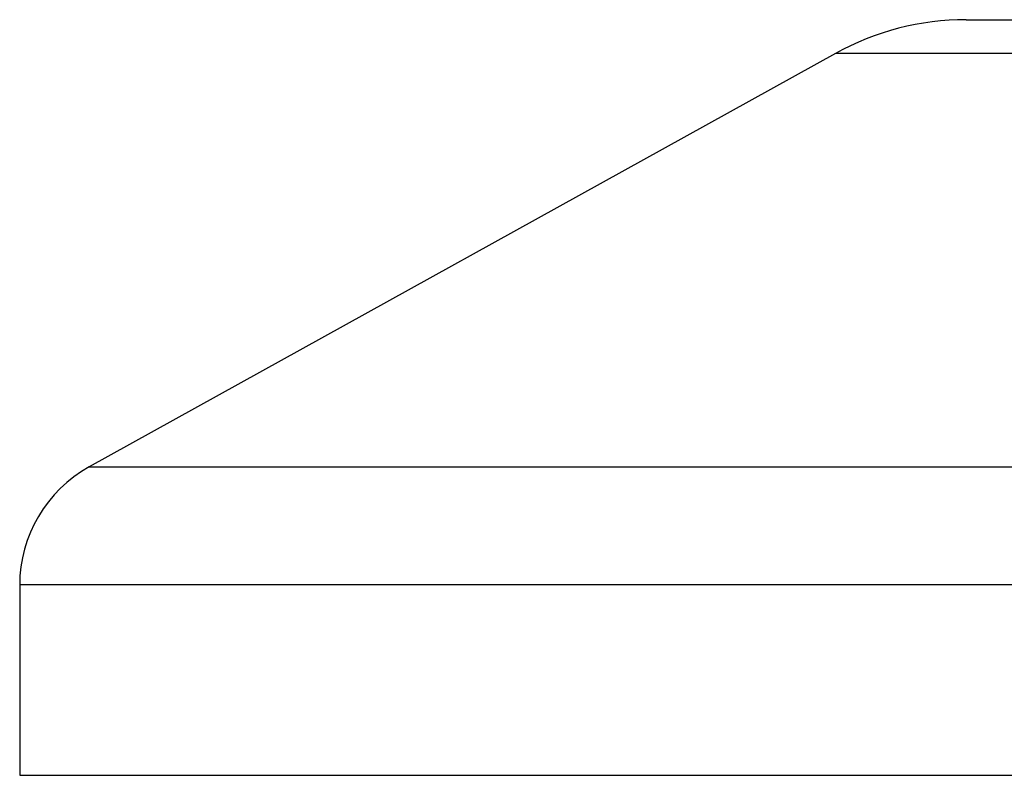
# Model space of a CAD drawing. Header units: millimetres. Extents: x 0 to 420, y 0 to 297.
# Tile 48 of 90: x 201.5 to 203.43, y 193.09 to 194.57. Entities that reach past the tile are written whole.
import ezdxf

# ---------------------------------------------------------------- set-up
doc = ezdxf.new("R2010")
doc.units = ezdxf.units.MM

msp = doc.modelspace()

# ---------------------------------------------------------------- linework, layer by layer
at = {"color": 7, "linetype": 'Continuous', "lineweight": 25}
for p, q in [((203.35604, 194.5695), (204.93752, 194.5695)), ((203.09919, 194.50312), (201.63273, 193.69093)), ((205.19437, 194.50312), (203.09919, 194.50312)), ((201.63273, 193.69093), (203.7852, 193.69093)), ((201.49609, 193.45905), (201.49609, 193.08511)), ((204.37661, 193.45905), (201.49609, 193.45905)), ((201.49609, 193.08511), (206.79747, 193.08511))]:
    msp.add_line(p, q, dxfattribs=at)
for centre, radius, start, end in [((203.35604, 194.03936), 0.53014, 90, 118.97971), ((201.76115, 193.45905), 0.26507, 118.97971, 180)]:
    msp.add_arc(centre, radius, start, end, dxfattribs=at)

doc.saveas('drawing.dxf')
